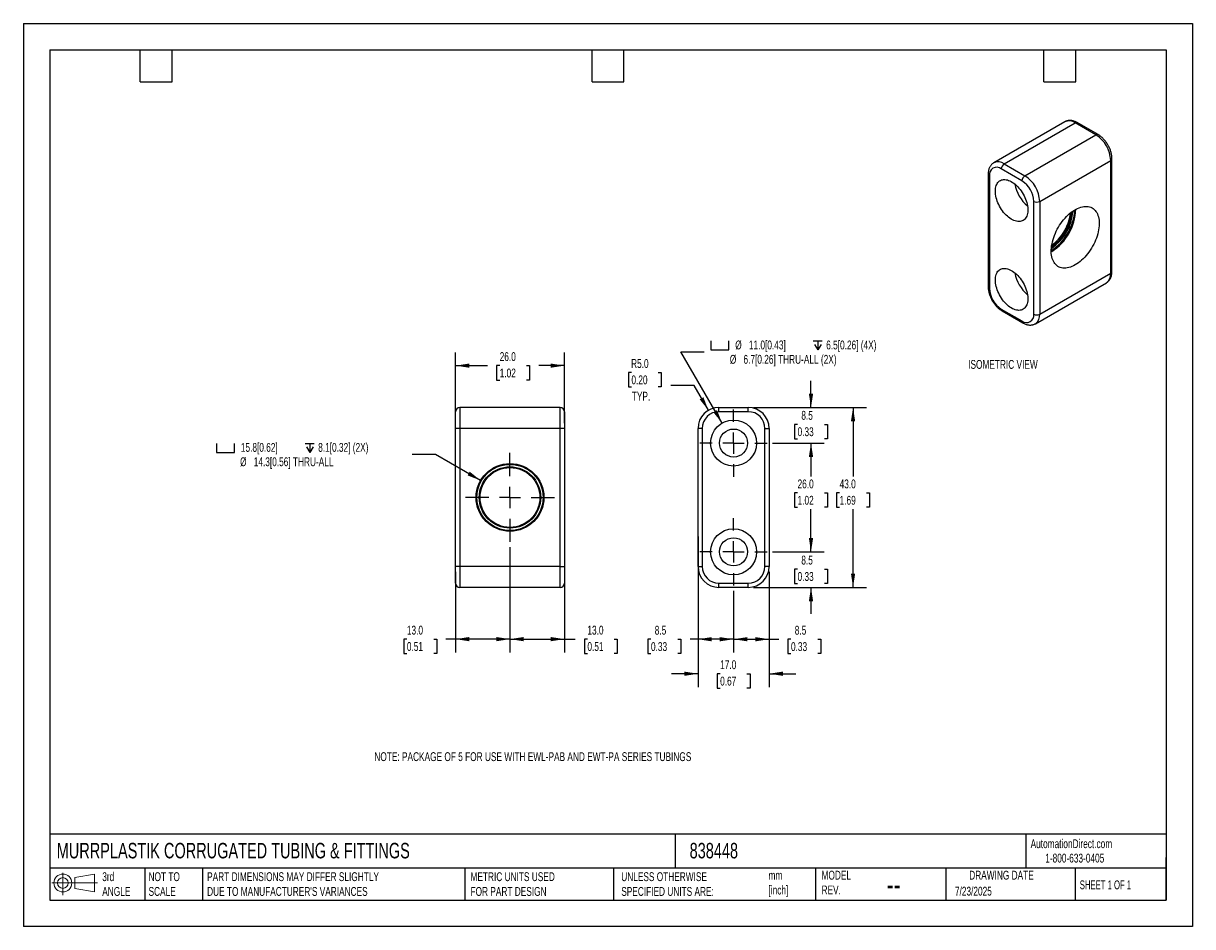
# Model space of a CAD drawing. Header units: millimetres. Extents: x 0 to 279, y 0 to 216.
import ezdxf

# ---------------------------------------------------------------- set-up
doc = ezdxf.new("R2010")
doc.units = ezdxf.units.MM
doc.layers.add('DIMENSIONS', color=140, linetype='Continuous', lineweight=25)
doc.layers.add('TEXT', color=140, linetype='Continuous', lineweight=25)
doc.styles.add('SLDTEXTSTYLE0', font='TXT', dxfattribs={"width": 0.7})
doc.styles.add('SLDTEXTSTYLE1', font='TXT', dxfattribs={"width": 0.65})
doc.dimstyles.new('SLDDIMSTYLE0', dxfattribs={"dimtxt": 2.158008, "dimasz": 3.302, "dimexe": 0, "dimexo": 0.0625, "dimgap": 0.539502, "dimtad": 0, "dimtih": 1, "dimtoh": 1, "dimdec": 1, "dimrnd": 1e-09, "dimzin": 12, "dimdsep": 46, "dimtxsty": 'SLDTEXTSTYLE0', "dimsah": 1, "dimcen": 0, "dimadec": 0, "dimazin": 3, "dimtfac": 1, "dimtdec": 1, "dimtofl": 0, "dimtmove": 0, "dimatfit": 3, "dimfxl": 0, "dimfrac": 2, "dimtolj": 1, "dimtzin": 12, "dimarcsym": 0})
doc.dimstyles.new('SLDDIMSTYLE1', dxfattribs={"dimtxt": 2.158008, "dimasz": 3.302, "dimexe": 0, "dimexo": 0.0625, "dimgap": 0.539502, "dimtad": 0, "dimtih": 1, "dimtoh": 1, "dimdec": 1, "dimrnd": 1e-09, "dimzin": 4, "dimdsep": 46, "dimtxsty": 'SLDTEXTSTYLE0', "dimsah": 1, "dimcen": 0, "dimadec": 0, "dimazin": 1, "dimtfac": 1, "dimtdec": 1, "dimtofl": 0, "dimtmove": 0, "dimatfit": 3, "dimfxl": 0, "dimfrac": 2, "dimtolj": 1, "dimtzin": 12, "dimarcsym": 0})
doc.dimstyles.new('SLDDIMSTYLE2', dxfattribs={"dimtxt": 2.158008, "dimasz": 3.302, "dimexe": 0, "dimexo": 0.0625, "dimgap": 0.539502, "dimtad": 0, "dimtih": 1, "dimtoh": 1, "dimdec": 1, "dimrnd": 1e-09, "dimzin": 12, "dimdsep": 46, "dimtxsty": 'SLDTEXTSTYLE0', "dimsah": 1, "dimcen": 0.09, "dimadec": 0, "dimazin": 3, "dimtfac": 1, "dimtdec": 1, "dimtmove": 0, "dimatfit": 0, "dimfxl": 0, "dimfrac": 2, "dimtolj": 1, "dimtzin": 12, "dimarcsym": 0})
doc.dimstyles.new('SLDDIMSTYLE3', dxfattribs={"dimtxt": 2.158008, "dimasz": 3.302, "dimexe": 0, "dimexo": 0.0625, "dimgap": 0.539502, "dimtad": 0, "dimtih": 1, "dimtoh": 1, "dimdec": 1, "dimrnd": 1e-09, "dimzin": 4, "dimdsep": 46, "dimtxsty": 'SLDTEXTSTYLE0', "dimsah": 1, "dimcen": 0.09, "dimadec": 0, "dimazin": 1, "dimtfac": 1, "dimtdec": 1, "dimtofl": 0, "dimtmove": 0, "dimatfit": 3, "dimfxl": 0, "dimfrac": 2, "dimtolj": 1, "dimtzin": 12, "dimarcsym": 0})
doc.dimstyles.new('SLDDIMSTYLE4', dxfattribs={"dimtxt": 2.158008, "dimasz": 3.302, "dimexe": 0, "dimexo": 0.0625, "dimgap": 0.539502, "dimtad": 0, "dimtih": 1, "dimtoh": 1, "dimdec": 1, "dimrnd": 1e-09, "dimzin": 12, "dimdsep": 46, "dimtxsty": 'SLDTEXTSTYLE0', "dimsah": 1, "dimcen": 0.09, "dimadec": 0, "dimazin": 3, "dimtfac": 1, "dimtdec": 1, "dimtofl": 0, "dimtmove": 0, "dimatfit": 3, "dimfxl": 0, "dimfrac": 2, "dimtolj": 1, "dimtzin": 12, "dimarcsym": 0})
doc.dimstyles.new('SLDDIMSTYLE5', dxfattribs={"dimtxt": 2.158008, "dimasz": 3.302, "dimexe": 0, "dimexo": 0.0625, "dimgap": 0.539502, "dimtad": 0, "dimtih": 1, "dimtoh": 1, "dimdec": 1, "dimrnd": 1e-09, "dimzin": 4, "dimdsep": 46, "dimtxsty": 'SLDTEXTSTYLE0', "dimsah": 1, "dimcen": 0.09, "dimadec": 0, "dimazin": 1, "dimtfac": 1, "dimtdec": 1, "dimtmove": 0, "dimatfit": 0, "dimfxl": 0, "dimfrac": 2, "dimtolj": 1, "dimtzin": 12, "dimarcsym": 0})

# ---------------------------------------------------------------- blocks, each defined once
blk = doc.blocks.new('Block11')
at = {"color": 7, "linetype": 'Continuous', "lineweight": 18}
for p, q in [((0, 2.88), (10.87, 2.88)), ((2.59, 5.31), (2.59, 0)), ((5.48, 4.17), (10.18, 5.03)), ((5.48, 1.6), (5.48, 4.17)), ((10.18, 5.03), (10.18, 0.73)), ((5.48, 1.6), (10.18, 0.73))]:
    blk.add_line(p, q, dxfattribs=at)
for radius in [2.15, 1.29]:
    blk.add_circle((2.59, 2.88), radius, dxfattribs=at)
blk = doc.blocks.new('Block12')
at = {"color": 7, "linetype": 'Continuous'}
blk.add_blockref('Block11', (0, 0), dxfattribs=at)
blk = doc.blocks.new('SW_SYMBOL_HOLE_SPOT')
at = {"layer": 'DIMENSIONS', "color": 0}
for p, q in [((0, 875), (0, 75)), ((0, 75), (1600, 75)), ((1600, 75), (1600, 875))]:
    blk.add_line(p, q, dxfattribs=at)
blk = doc.blocks.new('SW_SYMBOL_HOLE_DEPTH')
at = {"layer": 'DIMENSIONS', "color": 0}
for p, q in [((0, 875), (800, 875)), ((100, 555), (400, 75)), ((400, 875), (400, 75)), ((700, 555), (400, 75))]:
    blk.add_line(p, q, dxfattribs=at)
blk = doc.blocks.new('_D')
at = {"layer": 'DIMENSIONS'}
for p, q in [((166.96, 120.36), (157.14, 137.36)), ((157.14, 137.36), (162.69, 137.36))]:
    blk.add_line(p, q, dxfattribs=at)
blk.add_solid([(166.96, 120.36), (165.75, 123.47), (164.87, 122.96)], dxfattribs=at)
at = {"layer": 'DIMENSIONS', "xscale": 0.002688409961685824, "yscale": 0.002688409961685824, "zscale": 0.002688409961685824}
for name, p in [('SW_SYMBOL_HOLE_SPOT', (164.28, 137.65)), ('SW_SYMBOL_HOLE_DEPTH', (188.76, 137.65))]:
    blk.add_blockref(name, p, dxfattribs=at)
at = {"layer": 'DIMENSIONS', "attachment_point": 1, "style": 'SLDTEXTSTYLE0'}
for s, insert, char_height in [('%%c', (170.11, 140.09), 2.117), ('11.0[0.43]', (173.37, 140.09), 2.117), ('6.5[0.26] (4X)', (191.85, 140.09), 2.1167), ('6.7[0.26] THRU-ALL (2X)', (172.08, 136.66), 2.1167), ('%%c', (168.82, 136.66), 2.117)]:
    blk.add_mtext(s, dxfattribs=dict(at, insert=insert, char_height=char_height))
blk = doc.blocks.new('_D_1')
at = {"layer": 'DIMENSIONS'}
for p, q in [((145.3, 132.45), (144.58, 132.45)), ((144.58, 132.45), (144.58, 129.02)), ((151.71, 132.45), (152.44, 132.45)), ((152.44, 132.45), (152.44, 129.02)), ((144.58, 129.02), (145.3, 129.02)), ((152.44, 129.02), (151.71, 129.02)), ((160.31, 129.32), (154.75, 129.32)), ((163.71, 123.42), (160.31, 129.32))]:
    blk.add_line(p, q, dxfattribs=at)
blk.add_solid([(163.71, 123.42), (162.5, 126.54), (161.62, 126.03)], dxfattribs=at)
at = {"layer": 'DIMENSIONS', "char_height": 2.117, "attachment_point": 1, "style": 'SLDTEXTSTYLE0'}
for s, insert in [('R5.0', (145.22, 135.66)), ('0.20', (145.3, 131.75)), ('TYP.', (145.4, 127.84))]:
    blk.add_mtext(s, dxfattribs=dict(at, insert=insert))
blk = doc.blocks.new('_D_2')
at = {"layer": 'DIMENSIONS'}
for p, q in [((188.21, 124.09), (188.21, 130.44)), ((174.48, 124.09), (191.38, 124.09)), ((185, 120.06), (184.28, 120.06)), ((184.28, 120.06), (184.28, 116.63)), ((191.41, 120.06), (192.14, 120.06)), ((192.14, 120.06), (192.14, 116.63)), ((179.02, 115.59), (191.38, 115.59)), ((184.28, 116.63), (185, 116.63)), ((188.21, 115.59), (188.21, 109.24)), ((192.14, 116.63), (191.41, 116.63))]:
    blk.add_line(p, q, dxfattribs=at)
for points in [[(188.21, 124.09), (188.72, 127.4), (187.7, 127.4)], [(188.21, 115.59), (187.7, 112.29), (188.72, 112.29)]]:
    blk.add_solid(points, dxfattribs=at)
at = {"layer": 'DIMENSIONS', "char_height": 2.117, "attachment_point": 1, "style": 'SLDTEXTSTYLE0'}
for s, insert in [('8.5', (185.9, 123.27)), ('0.33', (185, 119.36))]:
    blk.add_mtext(s, dxfattribs=dict(at, insert=insert))
blk = doc.blocks.new('_D_3')
at = {"layer": 'DIMENSIONS'}
for p, q in [((179.02, 115.59), (191.38, 115.59)), ((188.21, 115.59), (188.21, 107.58)), ((185, 103.67), (184.28, 103.67)), ((184.28, 103.67), (184.28, 100.24)), ((191.41, 103.67), (192.14, 103.67)), ((192.14, 103.67), (192.14, 100.24)), ((184.28, 100.24), (185, 100.24)), ((188.21, 89.59), (188.21, 99.76)), ((192.14, 100.24), (191.41, 100.24)), ((179.02, 89.59), (191.38, 89.59))]:
    blk.add_line(p, q, dxfattribs=at)
for points in [[(188.21, 115.59), (187.7, 112.29), (188.72, 112.29)], [(188.21, 89.59), (188.72, 92.9), (187.7, 92.9)]]:
    blk.add_solid(points, dxfattribs=at)
at = {"layer": 'DIMENSIONS', "char_height": 2.117, "attachment_point": 1, "style": 'SLDTEXTSTYLE0'}
for s, insert in [('26.0', (185, 106.88)), ('1.02', (185, 102.97))]:
    blk.add_mtext(s, dxfattribs=dict(at, insert=insert))
blk = doc.blocks.new('_D_4')
at = {"layer": 'DIMENSIONS'}
for p, q in [((188.21, 89.59), (188.21, 95.94)), ((179.02, 89.59), (191.38, 89.59)), ((185, 85.45), (184.28, 85.45)), ((184.28, 85.45), (184.28, 82.02)), ((191.41, 85.45), (192.14, 85.45)), ((192.14, 85.45), (192.14, 82.02)), ((174.48, 81.09), (191.38, 81.09)), ((184.28, 82.02), (185, 82.02)), ((188.21, 81.09), (188.21, 74.74)), ((192.14, 82.02), (191.41, 82.02))]:
    blk.add_line(p, q, dxfattribs=at)
for points in [[(188.21, 89.59), (188.72, 92.9), (187.7, 92.9)], [(188.21, 81.09), (187.7, 77.79), (188.72, 77.79)]]:
    blk.add_solid(points, dxfattribs=at)
at = {"layer": 'DIMENSIONS', "char_height": 2.117, "attachment_point": 1, "style": 'SLDTEXTSTYLE0'}
for s, insert in [('8.5', (185.9, 88.67)), ('0.33', (185, 84.75))]:
    blk.add_mtext(s, dxfattribs=dict(at, insert=insert))
blk = doc.blocks.new('_D_5')
at = {"layer": 'DIMENSIONS'}
for p, q in [((174.48, 124.09), (201.44, 124.09)), ((198.26, 124.09), (198.26, 107.58)), ((195.05, 103.67), (194.33, 103.67)), ((194.33, 103.67), (194.33, 100.24)), ((201.47, 103.67), (202.19, 103.67)), ((202.19, 103.67), (202.19, 100.24)), ((194.33, 100.24), (195.05, 100.24)), ((198.26, 81.09), (198.26, 99.76)), ((202.19, 100.24), (201.47, 100.24)), ((174.48, 81.09), (201.44, 81.09))]:
    blk.add_line(p, q, dxfattribs=at)
for points in [[(198.26, 124.09), (197.75, 120.79), (198.77, 120.79)], [(198.26, 81.09), (198.77, 84.4), (197.75, 84.4)]]:
    blk.add_solid(points, dxfattribs=at)
at = {"layer": 'DIMENSIONS', "char_height": 2.117, "attachment_point": 1, "style": 'SLDTEXTSTYLE0'}
for s, insert in [('43.0', (195.05, 106.88)), ('1.69', (195.05, 102.97))]:
    blk.add_mtext(s, dxfattribs=dict(at, insert=insert))
blk = doc.blocks.new('_D_6')
at = {"layer": 'DIMENSIONS'}
for p, q in [((178.21, 84.82), (178.21, 65.52)), ((169.71, 80.28), (169.71, 65.52)), ((169.71, 68.7), (178.21, 68.7)), ((178.21, 68.7), (180.51, 68.7)), ((183.43, 68.7), (182.71, 68.7)), ((182.71, 68.7), (182.71, 65.27)), ((189.84, 68.7), (190.57, 68.7)), ((190.57, 68.7), (190.57, 65.27)), ((182.71, 65.27), (183.43, 65.27)), ((190.57, 65.27), (189.84, 65.27))]:
    blk.add_line(p, q, dxfattribs=at)
for points in [[(169.71, 68.7), (173.01, 68.19), (173.01, 69.2)], [(178.21, 68.7), (174.91, 69.2), (174.91, 68.19)]]:
    blk.add_solid(points, dxfattribs=at)
at = {"layer": 'DIMENSIONS', "char_height": 2.117, "attachment_point": 1, "style": 'SLDTEXTSTYLE0'}
for s, insert in [('8.5', (184.33, 71.91)), ('0.33', (183.43, 67.99))]:
    blk.add_mtext(s, dxfattribs=dict(at, insert=insert))
blk = doc.blocks.new('_D_7')
at = {"layer": 'DIMENSIONS'}
for p, q in [((161.21, 93.22), (161.21, 65.52)), ((169.71, 80.28), (169.71, 65.52)), ((149.97, 68.7), (149.25, 68.7)), ((149.25, 68.7), (149.25, 65.27)), ((156.38, 68.7), (157.11, 68.7)), ((157.11, 68.7), (157.11, 65.27)), ((161.21, 68.7), (159.31, 68.7)), ((169.71, 68.7), (161.21, 68.7)), ((149.25, 65.27), (149.97, 65.27)), ((157.11, 65.27), (156.38, 65.27))]:
    blk.add_line(p, q, dxfattribs=at)
for points in [[(161.21, 68.7), (164.51, 68.19), (164.51, 69.2)], [(169.71, 68.7), (166.41, 69.2), (166.41, 68.19)]]:
    blk.add_solid(points, dxfattribs=at)
at = {"layer": 'DIMENSIONS', "char_height": 2.117, "attachment_point": 1, "style": 'SLDTEXTSTYLE0'}
for s, insert in [('8.5', (150.87, 71.91)), ('0.33', (149.97, 67.99))]:
    blk.add_mtext(s, dxfattribs=dict(at, insert=insert))
blk = doc.blocks.new('_D_8')
at = {"layer": 'DIMENSIONS'}
for p, q in [((161.21, 84.82), (161.21, 57.27)), ((178.21, 84.82), (178.21, 57.27)), ((161.21, 60.45), (154.86, 60.45)), ((166.5, 60.45), (165.78, 60.45)), ((165.78, 60.45), (165.78, 57.02)), ((172.91, 60.45), (173.64, 60.45)), ((173.64, 60.45), (173.64, 57.02)), ((178.21, 60.45), (184.56, 60.45)), ((165.78, 57.02), (166.5, 57.02)), ((173.64, 57.02), (172.91, 57.02))]:
    blk.add_line(p, q, dxfattribs=at)
for points in [[(161.21, 60.45), (157.91, 60.96), (157.91, 59.94)], [(178.21, 60.45), (181.51, 59.94), (181.51, 60.96)]]:
    blk.add_solid(points, dxfattribs=at)
at = {"layer": 'DIMENSIONS', "char_height": 2.117, "attachment_point": 1, "style": 'SLDTEXTSTYLE0'}
for s, insert in [('17.0', (166.5, 63.66)), ('0.67', (166.5, 59.75))]:
    blk.add_mtext(s, dxfattribs=dict(at, insert=insert))
blk = doc.blocks.new('SW_CENTERMARKSYMBOL_0')
at = {"layer": 'DIMENSIONS', "color": 0}
for p, q in [((0, 5.08), (0, 8.04)), ((-5.08, 0), (-8.04, 0)), ((0, 0), (-2.54, 0)), ((0, 0), (0, 2.54)), ((0, 0), (0, -2.54)), ((0, 0), (2.54, 0)), ((5.08, 0), (8.04, 0)), ((0, -5.08), (0, -8.04))]:
    blk.add_line(p, q, dxfattribs=at)
blk = doc.blocks.new('SW_CENTERMARKSYMBOL_1')
at = {"layer": 'DIMENSIONS', "color": 0}
for p, q in [((0, 5.08), (0, 8.04)), ((-5.08, 0), (-8.04, 0)), ((0, 0), (-2.54, 0)), ((0, 0), (0, 2.54)), ((0, 0), (0, -2.54)), ((0, 0), (2.54, 0)), ((5.08, 0), (8.04, 0)), ((0, -5.08), (0, -8.04))]:
    blk.add_line(p, q, dxfattribs=at)
blk = doc.blocks.new('_D_9')
at = {"layer": 'DIMENSIONS'}
for p, q in [((98.47, 112.88), (92.91, 112.88)), ((109.26, 106.64), (98.47, 112.88))]:
    blk.add_line(p, q, dxfattribs=at)
blk.add_solid([(109.26, 106.64), (106.66, 108.74), (106.15, 107.86)], dxfattribs=at)
at = {"layer": 'DIMENSIONS', "xscale": 0.002688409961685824, "yscale": 0.002688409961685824, "zscale": 0.002688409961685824}
for name, p in [('SW_SYMBOL_HOLE_SPOT', (46.14, 113.16)), ('SW_SYMBOL_HOLE_DEPTH', (67.36, 113.16))]:
    blk.add_blockref(name, p, dxfattribs=at)
at = {"layer": 'DIMENSIONS', "attachment_point": 1, "style": 'SLDTEXTSTYLE0'}
for s, insert, char_height in [('15.8[0.62]', (51.97, 115.61), 2.117), ('8.1[0.32] (2X)', (70.45, 115.61), 2.1167), ('%%c', (51.79, 112.18), 2.117), ('14.3[0.56] THRU-ALL', (55.05, 112.18), 2.1167)]:
    blk.add_mtext(s, dxfattribs=dict(at, insert=insert, char_height=char_height))
blk = doc.blocks.new('_D_10')
at = {"layer": 'DIMENSIONS'}
for p, q in [((116.28, 90.68), (116.28, 65.55)), ((103.28, 84.82), (103.28, 65.55)), ((91.64, 68.72), (90.92, 68.72)), ((90.92, 68.72), (90.92, 65.29)), ((98.05, 68.72), (98.78, 68.72)), ((98.78, 68.72), (98.78, 65.29)), ((103.28, 68.72), (100.98, 68.72)), ((116.28, 68.72), (103.28, 68.72)), ((90.92, 65.29), (91.64, 65.29)), ((98.78, 65.29), (98.05, 65.29))]:
    blk.add_line(p, q, dxfattribs=at)
for points in [[(103.28, 68.72), (106.58, 68.21), (106.58, 69.23)], [(116.28, 68.72), (112.98, 69.23), (112.98, 68.21)]]:
    blk.add_solid(points, dxfattribs=at)
at = {"layer": 'DIMENSIONS', "char_height": 2.117, "attachment_point": 1, "style": 'SLDTEXTSTYLE0'}
for s, insert in [('13.0', (91.64, 71.93)), ('0.51', (91.64, 68.02))]:
    blk.add_mtext(s, dxfattribs=dict(at, insert=insert))
blk = doc.blocks.new('_D_11')
at = {"layer": 'DIMENSIONS'}
for p, q in [((116.28, 90.68), (116.28, 65.55)), ((129.28, 84.82), (129.28, 65.55)), ((116.28, 68.72), (129.28, 68.72)), ((129.28, 68.72), (131.86, 68.72)), ((134.78, 68.72), (134.06, 68.72)), ((134.06, 68.72), (134.06, 65.29)), ((141.19, 68.72), (141.92, 68.72)), ((141.92, 68.72), (141.92, 65.29)), ((134.06, 65.29), (134.78, 65.29)), ((141.92, 65.29), (141.19, 65.29))]:
    blk.add_line(p, q, dxfattribs=at)
for points in [[(116.28, 68.72), (119.58, 68.21), (119.58, 69.23)], [(129.28, 68.72), (125.98, 69.23), (125.98, 68.21)]]:
    blk.add_solid(points, dxfattribs=at)
at = {"layer": 'DIMENSIONS', "char_height": 2.117, "attachment_point": 1, "style": 'SLDTEXTSTYLE0'}
for s, insert in [('13.0', (134.78, 71.93)), ('0.51', (134.78, 68.02))]:
    blk.add_mtext(s, dxfattribs=dict(at, insert=insert))
blk = doc.blocks.new('_D_12')
at = {"layer": 'DIMENSIONS'}
for p, q in [((103.28, 120.36), (103.28, 137.27)), ((129.28, 120.36), (129.28, 137.27)), ((103.28, 134.09), (110.89, 134.09)), ((113.82, 134.09), (113.09, 134.09)), ((113.09, 134.09), (113.09, 130.66)), ((120.23, 134.09), (120.95, 134.09)), ((120.95, 134.09), (120.95, 130.66)), ((129.28, 134.09), (123.15, 134.09)), ((113.09, 130.66), (113.82, 130.66)), ((120.95, 130.66), (120.23, 130.66))]:
    blk.add_line(p, q, dxfattribs=at)
for points in [[(103.28, 134.09), (106.58, 133.59), (106.58, 134.6)], [(129.28, 134.09), (125.98, 134.6), (125.98, 133.59)]]:
    blk.add_solid(points, dxfattribs=at)
at = {"layer": 'DIMENSIONS', "char_height": 2.117, "attachment_point": 1, "style": 'SLDTEXTSTYLE0'}
for s, insert in [('26.0', (113.82, 137.31)), ('1.02', (113.82, 133.39))]:
    blk.add_mtext(s, dxfattribs=dict(at, insert=insert))
blk = doc.blocks.new('SW_CENTERMARKSYMBOL_2')
at = {"layer": 'DIMENSIONS', "color": 0}
for p, q in [((0, 5.08), (0, 10.64)), ((-5.08, 0), (-10.64, 0)), ((0, 0), (-2.54, 0)), ((0, 0), (0, 2.54)), ((0, 0), (0, -2.54)), ((0, 0), (2.54, 0)), ((5.08, 0), (10.64, 0)), ((0, -5.08), (0, -10.64))]:
    blk.add_line(p, q, dxfattribs=at)

msp = doc.modelspace()

# ---------------------------------------------------------------- linework, layer by layer
at = {"color": 7, "linetype": 'Continuous'}
for p, q in [((0, 215.9), (0, 0)), ((0, 215.9), (279.4, 215.9)), ((279.4, 215.9), (279.4, 0)), ((279.4, 0), (0, 0))]:
    msp.add_line(p, q, dxfattribs=at)
for p, q in [((248.85, 192.38), (231.88, 182.58)), ((234.38, 182.33), (251.35, 192.13)), ((256.3, 189.27), (251.35, 192.13)), ((256.8, 189.32), (251.85, 192.18)), ((239.33, 179.47), (256.3, 189.27)), ((234.38, 182.33), (239.33, 179.47)), ((242.87, 173.35), (259.84, 183.15)), ((259.84, 156.2), (259.84, 183.15)), ((260.13, 156.61), (260.13, 183.56)), ((230.55, 179.88), (230.55, 152.94)), ((230.85, 179.47), (230.85, 152.53)), ((238.62, 178.25), (233.67, 181.11)), ((241.45, 146.4), (241.45, 173.35)), ((242.87, 173.35), (242.87, 146.4)), ((245.76, 161.39), (245.63, 161.31)), ((241.83, 144.12), (258.8, 153.91)), ((242.87, 146.4), (259.84, 156.2)), ((233.67, 147.63), (238.62, 144.77)), ((233.88, 147.17), (238.83, 144.31)), ((103.28, 119.09), (103.28, 123.09)), ((104.28, 124.09), (104.28, 119.09)), ((128.28, 124.09), (104.28, 124.09)), ((128.28, 119.09), (128.28, 124.09)), ((129.28, 123.09), (129.28, 119.09)), ((166.21, 123.09), (166.21, 124.09)), ((166.21, 124.09), (173.21, 124.09)), ((173.21, 123.09), (166.21, 123.09)), ((173.21, 123.09), (173.21, 124.09)), ((104.28, 119.09), (103.28, 119.09)), ((103.28, 86.09), (103.28, 119.09)), ((128.28, 119.09), (104.28, 119.09)), ((104.28, 119.09), (104.28, 86.09)), ((128.28, 86.09), (128.28, 119.09)), ((129.28, 119.09), (128.28, 119.09)), ((129.28, 119.09), (129.28, 86.09)), ((162.21, 119.09), (161.21, 119.09)), ((161.21, 86.09), (161.21, 119.09)), ((162.21, 119.09), (162.21, 86.09)), ((177.21, 119.09), (178.21, 119.09)), ((177.21, 86.09), (177.21, 119.09)), ((178.21, 119.09), (178.21, 86.09)), ((104.28, 86.09), (103.28, 86.09)), ((103.28, 82.09), (103.28, 86.09)), ((128.28, 86.09), (104.28, 86.09)), ((104.28, 86.09), (104.28, 81.09)), ((128.28, 86.09), (129.28, 86.09)), ((128.28, 81.09), (128.28, 86.09)), ((129.28, 86.09), (129.28, 82.09)), ((161.21, 86.09), (162.21, 86.09)), ((178.21, 86.09), (177.21, 86.09)), ((128.28, 81.09), (104.28, 81.09)), ((166.21, 82.09), (173.21, 82.09)), ((166.21, 81.09), (166.21, 82.09)), ((173.21, 81.09), (166.21, 81.09)), ((173.21, 81.09), (173.21, 82.09))]:
    msp.add_line(p, q)
at = {"flags": 128}
for points in [[(232.26, 175.8), (232.27, 176.16), (232.31, 176.5), (232.38, 176.82), (232.47, 177.12), (232.58, 177.4), (232.72, 177.65), (232.88, 177.87), (233.06, 178.07), (233.26, 178.23), (233.48, 178.36), (233.72, 178.47), (233.98, 178.53), (234.25, 178.57), (234.53, 178.57), (234.83, 178.54), (235.13, 178.48), (235.44, 178.38), (235.75, 178.25), (236.07, 178.09), (236.39, 177.9), (236.7, 177.68), (237.01, 177.43), (237.32, 177.16), (237.62, 176.86), (237.91, 176.54), (238.18, 176.21), (238.45, 175.85), (238.7, 175.48), (238.93, 175.09), (239.14, 174.7), (239.33, 174.3), (239.5, 173.89), (239.65, 173.48), (239.78, 173.07), (239.88, 172.67), (239.96, 172.27), (240.01, 171.87), (240.04, 171.49), (240.04, 171.13), (240.01, 170.78), (239.96, 170.45), (239.88, 170.13), (239.78, 169.85), (239.65, 169.58), (239.5, 169.35), (239.33, 169.14), (239.14, 168.96), (238.93, 168.81), (238.7, 168.69), (238.45, 168.6), (238.18, 168.55), (237.91, 168.53), (237.62, 168.55), (237.32, 168.6), (237.01, 168.68), (236.7, 168.79), (236.39, 168.93), (236.07, 169.11), (235.75, 169.32), (235.44, 169.55), (235.13, 169.81), (234.83, 170.09), (234.53, 170.4), (234.25, 170.73), (233.98, 171.08), (233.72, 171.44), (233.48, 171.82), (233.26, 172.21), (233.06, 172.61), (232.88, 173.02), (232.72, 173.42), (232.58, 173.83), (232.47, 174.24), (232.38, 174.64), (232.31, 175.04), (232.27, 175.43), (232.26, 175.8)], [(251.35, 158.16), (250.97, 157.95), (250.58, 157.78), (250.2, 157.63), (249.82, 157.52), (249.45, 157.44), (249.09, 157.39), (248.74, 157.38), (248.4, 157.4), (248.08, 157.46), (247.77, 157.55), (247.48, 157.67), (247.2, 157.82), (246.94, 158.01), (246.71, 158.23), (246.49, 158.47), (246.3, 158.75), (246.13, 159.05), (245.98, 159.38), (245.86, 159.73), (245.76, 160.11), (245.69, 160.51), (245.64, 160.92), (245.63, 161.36), (245.63, 161.81), (245.66, 162.27), (245.72, 162.75), (245.81, 163.23), (245.92, 163.72), (246.05, 164.22), (246.21, 164.72), (246.39, 165.22), (246.6, 165.72), (246.82, 166.21), (247.07, 166.7), (247.34, 167.17), (247.62, 167.64), (247.92, 168.09), (248.24, 168.53), (248.57, 168.95), (248.92, 169.36), (249.27, 169.74), (249.64, 170.1), (250.01, 170.43), (250.39, 170.74), (250.77, 171.02), (251.16, 171.27), (251.55, 171.5), (251.93, 171.69), (252.31, 171.85), (252.69, 171.98), (253.07, 172.08), (253.43, 172.14), (253.79, 172.17), (254.13, 172.16), (254.46, 172.13), (254.78, 172.05), (255.08, 171.95), (255.37, 171.81), (255.63, 171.64), (255.88, 171.44), (256.11, 171.21), (256.31, 170.95), (256.49, 170.66), (256.65, 170.34), (256.79, 170), (256.9, 169.63), (256.98, 169.25), (257.04, 168.84), (257.07, 168.41), (257.08, 167.97), (257.06, 167.51), (257.01, 167.04), (256.94, 166.56), (256.85, 166.07), (256.72, 165.58), (256.58, 165.08), (256.41, 164.58), (256.21, 164.08), (256, 163.59), (255.76, 163.1), (255.5, 162.62), (255.23, 162.14), (254.93, 161.68), (254.62, 161.24), (254.3, 160.81), (253.96, 160.39), (253.61, 160), (253.25, 159.63), (252.88, 159.29), (252.5, 158.96), (252.12, 158.67), (251.74, 158.4), (251.35, 158.16)], [(232.26, 154.57), (232.27, 154.93), (232.31, 155.27), (232.38, 155.59), (232.47, 155.89), (232.58, 156.17), (232.72, 156.42), (232.88, 156.64), (233.06, 156.84), (233.26, 157), (233.48, 157.13), (233.72, 157.24), (233.98, 157.3), (234.25, 157.34), (234.53, 157.34), (234.83, 157.31), (235.13, 157.25), (235.44, 157.15), (235.75, 157.02), (236.07, 156.86), (236.39, 156.67), (236.7, 156.45), (237.01, 156.2), (237.32, 155.93), (237.62, 155.63), (237.91, 155.31), (238.18, 154.98), (238.45, 154.62), (238.7, 154.25), (238.93, 153.86), (239.14, 153.47), (239.33, 153.07), (239.5, 152.66), (239.65, 152.25), (239.78, 151.84), (239.88, 151.44), (239.96, 151.04), (240.01, 150.64), (240.04, 150.26), (240.04, 149.9), (240.01, 149.55), (239.96, 149.22), (239.88, 148.9), (239.78, 148.62), (239.65, 148.35), (239.5, 148.12), (239.33, 147.91), (239.14, 147.73), (238.93, 147.58), (238.7, 147.46), (238.45, 147.37), (238.18, 147.32), (237.91, 147.3), (237.62, 147.32), (237.32, 147.37), (237.01, 147.45), (236.7, 147.56), (236.39, 147.7), (236.07, 147.88), (235.75, 148.09), (235.44, 148.32), (235.13, 148.58), (234.83, 148.86), (234.53, 149.17), (234.25, 149.5), (233.98, 149.85), (233.72, 150.21), (233.48, 150.59), (233.26, 150.98), (233.06, 151.38), (232.88, 151.79), (232.72, 152.19), (232.58, 152.6), (232.47, 153.01), (232.38, 153.41), (232.31, 153.81), (232.27, 154.2), (232.26, 154.57)]]:
    msp.add_lwpolyline(points, dxfattribs=at)
for centre, radius in [((169.71, 115.59), 5.5), ((169.71, 115.59), 3.35), ((116.28, 102.59), 8.1), ((116.28, 102.59), 7.91), ((116.28, 102.59), 7.34), ((116.28, 102.59), 7.15), ((169.71, 89.59), 5.5), ((169.71, 89.59), 3.35)]:
    msp.add_circle(centre, radius)
for centre, radius, start, end in [((249.89, 190.1), 2.5, 54.2104, 114.4792), ((251.64, 191.72), 0.503, 65.6929, 125.6176), ((256.59, 188.87), 0.493, 64.9946, 126.2971), ((252.19, 182.82), 7.65, 2.489, 57.511), ((232.91, 180.26), 2.54, 54.6551, 114.004), ((235.21, 181.04), 1.54, 122.6055, 177.3945), ((259.64, 183.6), 0.493, 293.6947, 355.0043), ((231.05, 179.93), 0.503, 185.7139, 245.6237), ((232.57, 179.75), 1.75, 50.7967, 189.214), ((240.16, 178.18), 1.54, 122.6055, 177.3945), ((235.22, 173.02), 7.65, 2.489, 57.511), ((245.69, 179.06), 8.89, 190.1405, 229.8542), ((235.31, 173.07), 6.15, 2.6055, 57.3945), ((242.16, 174.72), 1.54, 242.6097, 297.3903), ((239.09, 171.86), 12.14, 302.557, 357.425), ((239.52, 171.6), 11.28, 302.9226, 357.0828), ((239.46, 171.64), 11.08, 304.2169, 355.7885), ((239.04, 171.89), 11.29, 306.3563, 353.649), ((239.1, 171.84), 12.39, 302.5128, 358.2845), ((259.63, 156.66), 0.503, 294.3747, 354.3052), ((245.69, 157.83), 8.89, 190.1405, 229.8542), ((257.37, 155.94), 2.48, 305.1992, 6.113), ((231.05, 152.99), 0.503, 185.6948, 245.6253), ((236.99, 152.81), 6.15, 182.6055, 237.3945), ((234.16, 147.57), 0.493, 173.7012, 234.9867), ((239.73, 146.13), 1.75, 230.7967, 9.214), ((242.16, 147.77), 1.54, 242.6097, 297.3903), ((240.4, 146.14), 2.48, 305.1657, 6.116), ((239.11, 144.72), 0.493, 173.6993, 235.0073), ((104.28, 123.09), 1, 90, 180), ((128.28, 123.09), 1, 0, 90), ((166.21, 119.09), 5, 90, 180), ((166.21, 119.09), 4, 90, 180), ((173.21, 119.09), 5, 0, 90), ((173.21, 119.09), 4, 0, 90), ((166.21, 86.09), 5, 180, 270), ((166.21, 86.09), 4, 180, 270), ((173.21, 86.09), 4, 270, 0), ((173.21, 86.09), 5, 270, 0), ((104.28, 82.09), 1, 180, 270), ((128.28, 82.09), 1, 270, 0)]:
    msp.add_arc(centre, radius, start, end)
for points, knots in [([(251.85, 192.18), (251.8, 192.21), (251.63, 192.3), (251.36, 192.43), (251.04, 192.55), (250.72, 192.63), (250.4, 192.69), (250.08, 192.7), (249.78, 192.69), (249.49, 192.63), (249.21, 192.55), (249, 192.46), (248.89, 192.39), (248.85, 192.37)], [0, 0, 0, 0, 0.057578, 0.163604, 0.269575, 0.374627, 0.478065, 0.579297, 0.677988, 0.774141, 0.86805, 0.960212, 1, 1, 1, 1]), ([(260.13, 183.56), (260.13, 183.62), (260.13, 183.81), (260.1, 184.12), (260.05, 184.49), (259.97, 184.86), (259.87, 185.24), (259.75, 185.62), (259.6, 185.99), (259.43, 186.35), (259.25, 186.71), (259.04, 187.06), (258.82, 187.4), (258.58, 187.72), (258.33, 188.03), (258.07, 188.32), (257.79, 188.59), (257.5, 188.84), (257.2, 189.07), (256.97, 189.22), (256.83, 189.3), (256.8, 189.32)], [0, 0, 0, 0, 0.030887, 0.087327, 0.14367, 0.199903, 0.255977, 0.311884, 0.367646, 0.423295, 0.478877, 0.534438, 0.590027, 0.645682, 0.701453, 0.757393, 0.81355, 0.869965, 0.926662, 0.983638, 1, 1, 1, 1]), ([(231.89, 182.58), (231.84, 182.55), (231.71, 182.48), (231.52, 182.33), (231.32, 182.14), (231.15, 181.92), (230.99, 181.69), (230.85, 181.43), (230.74, 181.14), (230.66, 180.84), (230.59, 180.52), (230.56, 180.2), (230.55, 179.98), (230.55, 179.88)], [0, 0, 0, 0, 0.052935, 0.143497, 0.234035, 0.325213, 0.417643, 0.51184, 0.608162, 0.706745, 0.807462, 0.909942, 1, 1, 1, 1]), ([(250.19, 170.58), (250.17, 170.45), (250.14, 170.19), (250.07, 169.78), (249.98, 169.35), (249.86, 168.91), (249.72, 168.47), (249.56, 168.03), (249.38, 167.59), (249.19, 167.15), (248.97, 166.72), (248.74, 166.3), (248.49, 165.88), (248.22, 165.48), (247.95, 165.09), (247.65, 164.72), (247.35, 164.36), (247.04, 164.02), (246.72, 163.7), (246.39, 163.4), (246.07, 163.13), (245.86, 162.97), (245.76, 162.89)], [0, 0, 0, 0, 0.045011, 0.09543, 0.145871, 0.196335, 0.24682, 0.297323, 0.347843, 0.398374, 0.448915, 0.499461, 0.550009, 0.600555, 0.651095, 0.701624, 0.752139, 0.802637, 0.853115, 0.903568, 0.953995, 1, 1, 1, 1]), ([(258.8, 153.92), (258.85, 153.94), (258.97, 154.01), (259.16, 154.16), (259.36, 154.35), (259.54, 154.57), (259.69, 154.81), (259.83, 155.07), (259.94, 155.35), (260.03, 155.65), (260.09, 155.97), (260.12, 156.29), (260.13, 156.51), (260.13, 156.61)], [0, 0, 0, 0, 0.051342, 0.142056, 0.232747, 0.324078, 0.416663, 0.511019, 0.607503, 0.706251, 0.807138, 0.90979, 1, 1, 1, 1]), ([(230.55, 152.94), (230.55, 152.87), (230.56, 152.69), (230.58, 152.37), (230.63, 152), (230.71, 151.63), (230.81, 151.25), (230.94, 150.88), (231.08, 150.5), (231.25, 150.14), (231.44, 149.78), (231.64, 149.43), (231.86, 149.09), (232.1, 148.77), (232.35, 148.46), (232.62, 148.17), (232.89, 147.9), (233.18, 147.65), (233.48, 147.42), (233.72, 147.27), (233.85, 147.19), (233.88, 147.17)], [0, 0, 0, 0, 0.030887, 0.087327, 0.14367, 0.199903, 0.255977, 0.311884, 0.367646, 0.423295, 0.478877, 0.534438, 0.590027, 0.645682, 0.701453, 0.757393, 0.81355, 0.869965, 0.926662, 0.983638, 1, 1, 1, 1]), ([(238.83, 144.31), (238.89, 144.28), (239.05, 144.19), (239.32, 144.06), (239.64, 143.94), (239.97, 143.86), (240.29, 143.81), (240.6, 143.79), (240.91, 143.81), (241.2, 143.86), (241.47, 143.94), (241.68, 144.03), (241.79, 144.1), (241.83, 144.12)], [0, 0, 0, 0, 0.057675, 0.163879, 0.270029, 0.375256, 0.478869, 0.580271, 0.679128, 0.775443, 0.86951, 0.961826, 1, 1, 1, 1])]:
    msp.add_open_spline(points, degree=3, knots=knots)
at = {"layer": 'TEXT'}
for p, q in [((6.35, 209.55), (273.05, 209.55)), ((6.35, 209.55), (6.35, 6.35)), ((27.94, 201.93), (27.94, 209.55)), ((35.56, 201.93), (35.56, 209.55)), ((135.89, 201.93), (135.89, 209.55)), ((143.51, 201.93), (143.51, 209.55)), ((243.84, 201.93), (243.84, 209.55)), ((251.46, 201.93), (251.46, 209.55)), ((273.05, 209.55), (273.05, 6.35)), ((27.94, 201.93), (35.56, 201.93)), ((135.89, 201.93), (143.51, 201.93)), ((243.84, 201.93), (251.46, 201.93)), ((273.05, 22.13), (6.35, 22.13)), ((155.76, 22.13), (155.76, 13.97)), ((239.58, 22.13), (239.58, 13.97)), ((273.05, 6.35), (273.05, 16.51)), ((273.05, 13.97), (6.35, 13.97)), ((29.04, 13.97), (29.04, 6.35)), ((42.84, 13.97), (42.84, 6.35)), ((105.48, 13.97), (105.48, 6.35)), ((141, 13.97), (141, 6.35)), ((189.3, 13.97), (189.3, 6.35)), ((220.47, 13.97), (220.47, 6.35)), ((251.35, 13.97), (251.35, 6.35)), ((6.35, 6.35), (273.05, 6.35))]:
    msp.add_line(p, q, dxfattribs=at)

# ---------------------------------------------------------------- block references
at = {"layer": 'DIMENSIONS'}
for name, p in [('SW_CENTERMARKSYMBOL_1', (169.71, 115.59)), ('SW_CENTERMARKSYMBOL_2', (116.28, 102.59)), ('SW_CENTERMARKSYMBOL_0', (169.71, 89.59))]:
    msp.add_blockref(name, p, dxfattribs=at)
at = {"layer": 'TEXT'}
msp.add_blockref('Block12', (6.84, 7.55), dxfattribs=at)

# ---------------------------------------------------------------- texts
at = {"color": 179, "linetype": 'Continuous', "lineweight": 18, "char_height": 2.1167, "attachment_point": 1, "style": 'SLDTEXTSTYLE0'}
for s, insert in [('AutomationDirect.com', (240.69, 20.88)), ('1-800-633-0405', (244.19, 17.44))]:
    msp.add_mtext(s, dxfattribs=dict(at, insert=insert))
at = {"layer": 'DIMENSIONS', "char_height": 2.1167, "attachment_point": 1, "style": 'SLDTEXTSTYLE0'}
for s, insert in [('ISOMETRIC VIEW', (225.77, 135.45)), ('NOTE: PACKAGE OF 5 FOR USE WITH EWL-PAB AND EWT-PA SERIES TUBINGS', (83.87, 41.69))]:
    msp.add_mtext(s, dxfattribs=dict(at, insert=insert))
at = {"layer": 'TEXT'}
for s, insert, char_height, attachment_point, style in [('MURRPLASTIK CORRUGATED TUBING & FITTINGS', (7.97, 20.02), 3.7042, 1, 'SLDTEXTSTYLE0'), ('838448', (159.21, 20.02), 3.704, 1, 'SLDTEXTSTYLE0'), ('3rd^JANGLE', (18.85, 13), 2.117, 1, 'SLDTEXTSTYLE0'), ('NOT TO^JSCALE', (29.91, 13), 2.1167, 1, 'SLDTEXTSTYLE0'), ("PART DIMENSIONS MAY DIFFER SLIGHTLY ^JDUE TO MANUFACTURER'S VARIANCES", (43.91, 13), 2.1167, 1, 'SLDTEXTSTYLE0'), ('METRIC UNITS USED ^JFOR PART DESIGN', (106.85, 13), 2.1167, 1, 'SLDTEXTSTYLE0'), ('UNLESS OTHERWISE ^JSPECIFIED UNITS ARE:', (142.87, 13), 2.1167, 1, 'SLDTEXTSTYLE0'), ('mm^J[inch]', (178.06, 13.33), 2.117, 1, 'SLDTEXTSTYLE0'), ('MODEL ^JREV.', (190.73, 13.36), 2.1167, 1, 'SLDTEXTSTYLE0'), ('DRAWING DATE', (233.73, 13.36), 2.1167, 2, 'SLDTEXTSTYLE0'), ('--', (206.3, 12.73), 5.292, 1, 'SLDTEXTSTYLE0'), ('7/23/2025', (222.61, 9.54), 2.117, 1, 'SLDTEXTSTYLE0'), ('SHEET 1 OF 1', (252.44, 11.05), 2.1167, 1, 'SLDTEXTSTYLE1')]:
    msp.add_mtext(s, dxfattribs=dict(at, insert=insert, char_height=char_height, attachment_point=attachment_point, style=style))

# ---------------------------------------------------------------- dimensions: what is measured, and where the dimension line sits
at = {"layer": 'DIMENSIONS'}
for p1, p2, text, picture, middle in [((172.46, 110.83), (166.96, 120.36), '{\\fGDT;v}%%c11.0[0.43]{\\fGDT;x}6.5[0.26] (4X)\\P%%c6.7[0.26] THRU-ALL (2X)', '_D', (188.5, 137.36)), ((123.29, 98.54), (109.26, 106.64), '{\\fGDT;v}15.8[0.62]{\\fGDT;x}8.1[0.32] (2X)\\P%%c14.3[0.56] THRU-ALL', '_D_9', (68.73, 112.88))]:
    dim = msp.add_diameter_dim_2p(p1=p1, p2=p2, text=text, dimstyle='SLDDIMSTYLE0', dxfattribs=at)
    dim.commit()
    dim.dimension.update_dxf_attribs({"geometry": picture, "text_midpoint": middle, "dimtype": 163})
for base, p1, p2, dimstyle, picture, middle in [((129.28, 134.09), (103.28, 119.09), (129.28, 119.09), 'SLDDIMSTYLE3', '_D_12', (117.02, 134.09)), ((161.21, 68.7), (169.71, 81.55), (161.21, 94.49), 'SLDDIMSTYLE4', '_D_7', (153.18, 68.7)), ((103.28, 68.72), (116.28, 91.95), (103.28, 86.09), 'SLDDIMSTYLE3', '_D_10', (94.85, 68.72)), ((129.28, 68.72), (116.28, 91.95), (129.28, 86.09), 'SLDDIMSTYLE3', '_D_11', (137.99, 68.72))]:
    dim = msp.add_linear_dim(base=base, p1=p1, p2=p2, dimstyle=dimstyle, dxfattribs=at)
    dim.commit()
    dim.dimension.update_dxf_attribs({"geometry": picture, "text_midpoint": middle, "dimtype": 160})
dim = msp.add_radius_dim(center=(166.21, 119.09), mpoint=(163.71, 123.42), text='<>\\PTYP.', dimstyle='SLDDIMSTYLE1', dxfattribs=at)
dim.commit()
dim.dimension.update_dxf_attribs({"geometry": '_D_1', "text_midpoint": (148.51, 130.43), "dimtype": 164})
for base, p1, p2, angle, dimstyle, picture, middle in [((188.21, 124.09), (177.75, 115.59), (173.21, 124.09), 90, 'SLDDIMSTYLE2', '_D_2', (188.21, 120.06)), ((198.26, 81.09), (173.21, 124.09), (173.21, 81.09), 90, 'SLDDIMSTYLE3', '_D_5', (198.26, 103.67)), ((188.21, 89.59), (177.75, 115.59), (177.75, 89.59), 90, 'SLDDIMSTYLE3', '_D_3', (188.21, 103.67)), ((188.21, 81.09), (177.75, 89.59), (173.21, 81.09), 90, 'SLDDIMSTYLE2', '_D_4', (188.21, 85.45)), ((178.21, 60.45), (161.21, 86.09), (178.21, 86.09), 0, 'SLDDIMSTYLE5', '_D_8', (169.71, 60.45)), ((178.21, 68.7), (169.71, 81.55), (178.21, 86.09), 0, 'SLDDIMSTYLE4', '_D_6', (186.64, 68.7))]:
    dim = msp.add_linear_dim(base=base, p1=p1, p2=p2, angle=angle, dimstyle=dimstyle, dxfattribs=at)
    dim.commit()
    dim.dimension.update_dxf_attribs({"geometry": picture, "text_midpoint": middle, "dimtype": 160})

doc.saveas('drawing.dxf')
